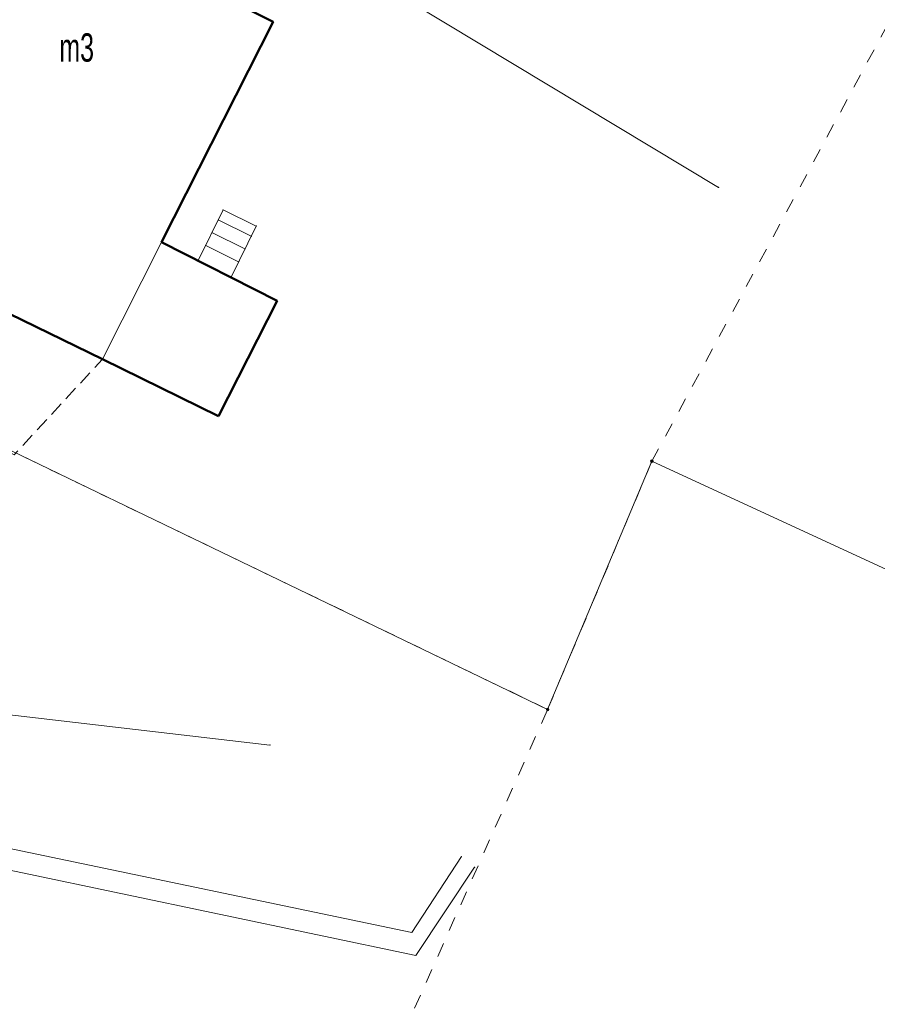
# Model space of a CAD drawing. Extents: x 6456700 to 6518119, y 5963420 to 5980059.
# Tile 154 of 256: x 6512221 to 6512251, y 5965812 to 5965846. Entities that reach past the tile are written whole.
import ezdxf
from ezdxf.enums import TextEntityAlignment as Align

# ---------------------------------------------------------------- set-up
doc = ezdxf.new("R2010")
doc.units = 0
doc.header["$MEASUREMENT"] = 0
doc.linetypes.add('L_0_03', pattern=[1, 0.5, -0.5])
doc.linetypes.add('L_0_5A', pattern=[0.75, 0.5, -0.25])
doc.layers.get('0').update_dxf_attribs({"color": 2, "linetype": 'CONTINUOUS', "lineweight": 5})
for name, color, linetype, lineweight in [('203_punkt_graniczny', 7, 'CONTINUOUS', 18), ('218_kontur_uzytku_gruntowego', 96, 'L_0_03', 18), ('219_dzialka_ewidencyjna', 7, 'CONTINUOUS', 18), ('312_budynek_ewidencyjny', 7, 'CONTINUOUS', 18), ('312_oznaczenie_budynku_ewidencyjnego_Atr117', 7, 'CONTINUOUS', 18), ('352_schody', 7, 'CONTINUOUS', 18), ('9mm Kreska ciągła', 252, 'CONTINUOUS', 9), ('chodnik', 7, 'CONTINUOUS', 18), ('inny_obiekt_trwale_zwiazany_z_budynkiem__powierzchnia_', 7, 'CONTINUOUS', 18), ('przewod_kanalizacyjny', 7, 'CONTINUOUS', 18), ('przewod_wodociagowy', 7, 'CONTINUOUS', 18)]:
    doc.layers.add(name, color=color, linetype=linetype, lineweight=lineweight)
doc.styles.get("Standard").update_dxf_attribs({"font": 'txt', "width": 0.75})

# ---------------------------------------------------------------- blocks, each defined once
blk = doc.blocks.new('mdcp_nowa')
at = {"layer": '203_punkt_graniczny', "linetype": 'Continuous', "lineweight": 18, "true_color": 0x000000}
for points in [[(6494974.12, 5982281.655, 1), (6494974.12, 5982281.745, 1)], [(6494970.44, 5982272.895, 1), (6494970.44, 5982272.985, 1)]]:
    blk.add_hatch(color=18, dxfattribs=at).paths.add_polyline_path(points)
at = {"layer": '203_punkt_graniczny', "color": 7, "linetype": 'Continuous', "lineweight": 18}
for centre in [(6494974.12, 5982281.7), (6494970.44, 5982272.94)]:
    blk.add_circle(centre, 0.045, dxfattribs=at)
at = {"layer": '203_punkt_graniczny'}
for p in [(6494974.12, 5982281.7), (6494970.44, 5982272.94)]:
    blk.add_point(p, dxfattribs=at)
at = {"layer": '218_kontur_uzytku_gruntowego', "lineweight": 18, "flags": 128}
for points in [[(6494974.12, 5982281.7), (6494990.07, 5982311.25)], [(6494970.44, 5982272.94), (6494939.67, 5982287.78)], [(6494970.44, 5982272.94), (6494974.12, 5982281.7)], [(6494960.46, 5982250.52), (6494970.44, 5982272.94)]]:
    blk.add_lwpolyline(points, dxfattribs=at)
at = {"layer": '218_kontur_uzytku_gruntowego'}
for p in [(6494974.12, 5982281.7), (6494974.12, 5982281.7), (6494970.44, 5982272.94), (6494970.44, 5982272.94), (6494970.44, 5982272.94), (6494970.44, 5982272.94)]:
    blk.add_point(p, dxfattribs=at)
at = {"layer": '219_dzialka_ewidencyjna', "color": 3, "linetype": 'Continuous', "lineweight": 18, "flags": 128}
for points in [[(6494939.67, 5982287.78), (6494970.44, 5982272.94)], [(6494970.44, 5982272.94), (6494974.12, 5982281.7)], [(6494974.12, 5982281.7), (6495004.663, 5982267.593)]]:
    blk.add_lwpolyline(points, dxfattribs=at)
at = {"layer": '219_dzialka_ewidencyjna', "color": 3}
for p in [(6494974.12, 5982281.7), (6494974.12, 5982281.7), (6494970.44, 5982272.94), (6494970.44, 5982272.94)]:
    blk.add_point(p, dxfattribs=at)
at = {"layer": '312_budynek_ewidencyjny', "color": 7, "linetype": 'Continuous', "lineweight": 50, "flags": 128}
for points in [[(6494952, 5982301.57), (6494960.76, 5982297.2)], [(6494960.76, 5982297.2), (6494956.82, 5982289.43)], [(6494956.82, 5982289.43), (6494960.89, 5982287.36)], [(6494954.73, 5982285.3), (6494950.02, 5982287.6)], [(6494960.89, 5982287.36), (6494958.82, 5982283.29)], [(6494958.82, 5982283.29), (6494954.73, 5982285.3)]]:
    blk.add_lwpolyline(points, dxfattribs=at)
at = {"layer": '312_budynek_ewidencyjny'}
for p in [(6494960.76, 5982297.2), (6494960.76, 5982297.2), (6494956.82, 5982289.43), (6494956.82, 5982289.43), (6494960.89, 5982287.36), (6494960.89, 5982287.36), (6494954.73, 5982285.3), (6494954.73, 5982285.3), (6494958.82, 5982283.29), (6494958.82, 5982283.29)]:
    blk.add_point(p, dxfattribs=at)
at = {"layer": '352_schody', "color": 7, "linetype": 'Continuous', "lineweight": 18, "flags": 128}
blk.add_lwpolyline([(6494958.11, 5982288.78), (6494958.99, 5982290.57), (6494960.16, 5982290), (6494959.27, 5982288.2)], close=True, dxfattribs=at)
for points in [[(6494959.981, 5982289.637), (6494958.815, 5982290.214)], [(6494959.759, 5982289.189), (6494958.594, 5982289.765)], [(6494959.537, 5982288.741), (6494958.374, 5982289.316)]]:
    blk.add_lwpolyline(points, dxfattribs=at)
at = {"layer": '352_schody'}
for p in [(6494958.99, 5982290.57), (6494958.99, 5982290.57), (6494958.815, 5982290.214), (6494960.16, 5982290), (6494960.16, 5982290), (6494958.594, 5982289.765), (6494959.981, 5982289.637), (6494958.374, 5982289.316), (6494959.759, 5982289.189), (6494958.11, 5982288.78), (6494958.11, 5982288.78), (6494959.537, 5982288.741), (6494959.27, 5982288.2), (6494959.27, 5982288.2)]:
    blk.add_point(p, dxfattribs=at)
at = {"layer": 'chodnik', "color": 7, "linetype": 'L_0_5A', "lineweight": 18, "flags": 128}
blk.add_lwpolyline([(6494946.4, 5982289.86), (6494950.14, 5982288.03), (6494950.02, 5982287.6), (6494954.73, 5982285.3), (6494951.62, 5982281.93), (6494939.62, 5982288.07), (6494941.77, 5982292.6)], close=True, dxfattribs=at)
at = {"layer": 'chodnik'}
blk.add_point((6494954.73, 5982285.3), dxfattribs=at)
at = {"layer": 'inny_obiekt_trwale_zwiazany_z_budynkiem__powierzchnia_', "color": 7, "linetype": 'Continuous', "lineweight": 18, "flags": 128}
blk.add_lwpolyline([(6494954.73, 5982285.3), (6494956.82, 5982289.43), (6494960.89, 5982287.36), (6494958.82, 5982283.29)], close=True, dxfattribs=at)
at = {"layer": 'inny_obiekt_trwale_zwiazany_z_budynkiem__powierzchnia_'}
for p in [(6494956.82, 5982289.43), (6494960.89, 5982287.36), (6494954.73, 5982285.3), (6494958.82, 5982283.29)]:
    blk.add_point(p, dxfattribs=at)
at = {"layer": 'przewod_kanalizacyjny', "color": 34, "linetype": 'Continuous', "lineweight": 18, "flags": 128}
for points in [[(6494945.64, 5982309.15), (6494958.35, 5982302.27), (6494976.47, 5982291.36)], [(6494967.86, 5982267.37), (6494965.79, 5982264.26), (6494927.61, 5982272.28)]]:
    blk.add_lwpolyline(points, dxfattribs=at)
at = {"layer": 'przewod_kanalizacyjny'}
for p in [(6494976.47, 5982291.36), (6494967.86, 5982267.37), (6494965.79, 5982264.26)]:
    blk.add_point(p, dxfattribs=at)
at = {"layer": 'przewod_wodociagowy', "color": 5, "linetype": 'Continuous', "lineweight": 18, "flags": 128}
for points in [[(6494960.64, 5982271.68), (6494933.7, 5982274.82), (6494925.4, 5982277.43), (6494915.4, 5982282.06), (6494913.73, 5982282.44)], [(6494967.4, 5982267.75), (6494965.65, 5982265.07), (6494928.59, 5982272.81)]]:
    blk.add_lwpolyline(points, dxfattribs=at)
at = {"layer": 'przewod_wodociagowy'}
for p in [(6494960.64, 5982271.68), (6494967.4, 5982267.75), (6494965.65, 5982265.07)]:
    blk.add_point(p, dxfattribs=at)
at = {"layer": '312_oznaczenie_budynku_ewidencyjnego_Atr117', "color": 7, "lineweight": 20, "width": 0.66}
blk.add_text('m3', height=1, dxfattribs=at).set_placement((6494953.207, 5982296.8), align=Align.TOP_LEFT)

msp = doc.modelspace()

# ---------------------------------------------------------------- block references
at = {"linetype": 'ByBlock'}
msp.add_blockref('mdcp_nowa', (17268.786, -16450.998), dxfattribs=at)

# ---------------------------------------------------------------- next in the draw order: hatches: boundary and pattern name
at = {"layer": '9mm Kreska ciągła'}
h = msp.add_hatch(dxfattribs=at)
h.set_pattern_fill('SAND_AND_LIME', color=4, scale=0.1)
h.set_pattern_definition([(37.5, (6512163.41104, 5965706.02106), (-0.006803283, 0.208096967), [0, -0.16416, 0, -0.1836, 0, -0.1755]), (7.5, (6512163.41104, 5965706.02106), (0.19113588, 0.30479178), [0, -0.08856, 0, -0.14796, 0, -0.0567]), (-32.5, (6512163.2782, 5965706.02106), (0.33632732, 0.00061118), [0, -0.054, 0, -0.1944, 0, -0.2538]), (-42.5, (6512163.2782, 5965706.02106), (0.32466167, 0.09478896), [0, -0.027, 0, -0.12744, 0, -0.1458])])
edge = h.paths.add_edge_path()
edge.add_line((6512494.454, 5966351.121), (6512492.815, 5966327.914))
edge.add_arc((6512641.445, 5966317.419), 149, 175.96099, 178.25385)
edge.add_line((6512492.514, 5966321.96), (6512491.933, 5966302.891))
edge.add_arc((6512440.957, 5966304.445), 51, 348.133, 358.2538, ccw=False)
edge.add_line((6512490.867, 5966293.957), (6512486.741, 5966274.321))
edge.add_arc((6512500.441, 5966271.442), 14, 168.133, 189.6608)
edge.add_line((6512486.64, 5966269.093), (6512490.395, 5966247.035))
edge.add_line((6512490.395, 5966247.035), (6512490.607, 5966245.791))
edge.add_arc((6512474.833, 5966243.106), 16, 357.4133, 369.6608, ccw=False)
edge.add_line((6512490.817, 5966242.384), (6512490.724, 5966240.322))
edge.add_arc((6512474.74, 5966241.044), 16, 304.6947, 357.4133, ccw=False)
edge.add_line((6512483.848, 5966227.889), (6512479.157, 5966224.642))
edge.add_arc((6512563.968, 5966102.134), 149, 124.69475, 128.17467)
edge.add_line((6512471.877, 5966219.268), (6512459.798, 5966209.771))
edge.add_arc((6512468.451, 5966198.766), 14, 128.1747, 146.5283)
edge.add_line((6512456.773, 5966206.487), (6512454.137, 5966202.499))
edge.add_arc((6512536.718, 5966147.898), 99, 146.52826, 150.19331)
edge.add_line((6512450.815, 5966197.109), (6512447.264, 5966190.909))
edge.add_arc((6512533.167, 5966141.699), 99, 150.19331, 155.56334)
edge.add_line((6512443.035, 5966182.654), (6512432.867, 5966160.275))
edge.add_arc((6512409.196, 5966171.031), 26, 321.1758, 335.5633, ccw=False)
edge.add_line((6512429.452, 5966154.731), (6512421.621, 5966145))
edge.add_arc((6512409.156, 5966155.031), 16, 309.5931, 321.1758, ccw=False)
edge.add_line((6512419.353, 5966142.701), (6512410.592, 5966135.455))
edge.add_arc((6512400.395, 5966147.785), 16, 291.7201, 309.5931, ccw=False)
edge.add_line((6512406.316, 5966132.921), (6512399.28, 5966130.118))
edge.add_arc((6512417.414, 5966084.597), 49, 111.7201, 118.6787)
edge.add_line((6512393.899, 5966127.586), (6512378.766, 5966119.308))
edge.add_arc((6512390.283, 5966098.252), 24, 118.6787, 130.9764)
edge.add_line((6512374.545, 5966116.372), (6512369.458, 5966111.954))
edge.add_arc((6512385.196, 5966093.834), 24, 130.9764, 144.2474)
edge.add_line((6512365.719, 5966107.857), (6512360.498, 5966100.604))
edge.add_arc((6512392.148, 5966077.817), 39, 144.2474, 151.7186)
edge.add_line((6512357.804, 5966096.296), (6512346.179, 5966074.69))
edge.add_arc((6512310.073, 5966094.116), 41, 323.54, 331.7186, ccw=False)
edge.add_line((6512343.048, 5966069.751), (6512332.977, 5966056.12))
edge.add_arc((6512291.959, 5966086.427), 51, 314.8687, 323.54, ccw=False)
edge.add_line((6512327.939, 5966050.283), (6512325.436, 5966047.791))
edge.add_arc((6512381.169, 5965991.802), 79, 134.86874, 142.03498)
edge.add_line((6512318.887, 5966040.401), (6512317.812, 5966039.024))
edge.add_arc((6512348.559, 5966015.032), 39, 142.035, 151.9019)
edge.add_line((6512314.155, 5966033.4), (6512307.014, 5966020.024))
edge.add_arc((6512085.596, 5966138.241), 251, 330.1315, 331.90193, ccw=False)
edge.add_line((6512303.256, 5966013.24), (6512293.172, 5965995.681))
edge.add_arc((6512509.097, 5965871.676), 249, 150.1315, 153.31422)
edge.add_line((6512286.62, 5965983.501), (6512270.802, 5965952.031))
edge.add_arc((6512493.279, 5965840.205), 249, 153.31422, 155.41165)
edge.add_line((6512266.858, 5965943.813), (6512249.846, 5965906.636))
edge.add_arc((6512203.471, 5965927.857), 51, 325.4005, 335.4117, ccw=False)
edge.add_line((6512245.451, 5965898.897), (6512232.463, 5965880.07))
edge.add_arc((6512313.954, 5965823.854), 99, 145.40047, 150.15364)
edge.add_line((6512228.085, 5965873.124), (6512213.877, 5965848.362))
edge.add_arc((6512299.746, 5965799.092), 99, 150.15364, 156.12969)
edge.add_line((6512209.214, 5965839.154), (6512198.858, 5965815.752))
edge.add_arc((6512518.006, 5965674.523), 349, 156.12969, 156.8073)
edge.add_line((6512197.211, 5965811.968), (6512194.929, 5965806.643))
edge.add_arc((6512331.888, 5965747.963), 149, 156.8073, 160.58951)
edge.add_line((6512191.357, 5965797.481), (6512178.615, 5965761.319))
edge.add_arc((6511941.881, 5965844.735), 251, 339.22463, 340.58951, ccw=False)
edge.add_line((6512176.561, 5965755.704), (6512169.456, 5965736.976))
edge.add_arc((6512195.168, 5965727.222), 27.5, 159.2246, 216.7393)
edge.add_line((6512173.13, 5965710.772), (6512174.444, 5965709.012))
edge.add_line((6512174.444, 5965709.012), (6512170.437, 5965706.021))
edge.add_line((6512170.437, 5965706.021), (6512164.212, 5965719.71))
edge.add_arc((6512161.212, 5965719.741), 3, 359.4073, 370.8714)
edge.add_arc((6512205.039, 5965728.159), 41.628, 165.2606, 190.8714, ccw=False)
edge.add_line((6512164.781, 5965738.75), (6512171.886, 5965757.477))
edge.add_arc((6511941.881, 5965844.735), 246, 339.22463, 340.58951)
edge.add_line((6512173.899, 5965762.981), (6512186.641, 5965799.143))
edge.add_arc((6512331.888, 5965747.963), 154, 156.8073, 160.58951, ccw=False)
edge.add_line((6512190.333, 5965808.612), (6512192.615, 5965813.937))
edge.add_arc((6512518.006, 5965674.523), 354, 156.12969, 156.8073, ccw=False)
edge.add_line((6512194.286, 5965817.775), (6512204.642, 5965841.178))
edge.add_arc((6512299.746, 5965799.092), 104, 150.15364, 156.12969, ccw=False)
edge.add_line((6512209.541, 5965850.851), (6512223.749, 5965875.613))
edge.add_arc((6512313.954, 5965823.854), 104, 145.40047, 150.15364, ccw=False)
edge.add_line((6512228.348, 5965882.91), (6512241.335, 5965901.737))
edge.add_arc((6512203.471, 5965927.857), 46, 325.4005, 335.4117)
edge.add_line((6512245.3, 5965908.717), (6512262.312, 5965945.894))
edge.add_arc((6512493.279, 5965840.205), 254, 153.31422, 155.41165, ccw=False)
edge.add_line((6512266.334, 5965954.276), (6512282.153, 5965985.747))
edge.add_arc((6512509.097, 5965871.676), 254, 150.1315, 153.31422, ccw=False)
edge.add_line((6512288.836, 5965998.171), (6512298.92, 5966015.73))
edge.add_arc((6512085.596, 5966138.241), 246, 330.1315, 331.90193)
edge.add_line((6512302.603, 5966022.379), (6512309.745, 5966035.755))
edge.add_arc((6512348.559, 5966015.032), 44, 142.035, 151.9019, ccw=False)
edge.add_line((6512313.87, 5966042.1), (6512314.945, 5966043.477))
edge.add_arc((6512381.169, 5965991.802), 84, 134.86874, 142.03498, ccw=False)
edge.add_line((6512321.909, 5966051.335), (6512324.411, 5966053.826))
edge.add_arc((6512291.959, 5966086.427), 46, 314.8687, 323.54)
edge.add_line((6512328.955, 5966059.091), (6512339.027, 5966072.722))
edge.add_arc((6512310.073, 5966094.116), 36, 323.54, 331.7186)
edge.add_line((6512341.776, 5966077.059), (6512353.4, 5966098.665))
edge.add_arc((6512392.148, 5966077.817), 44, 144.2474, 151.7186, ccw=False)
edge.add_line((6512356.44, 5966103.526), (6512361.662, 5966110.778))
edge.add_arc((6512385.196, 5966093.834), 29, 130.9764, 144.2474, ccw=False)
edge.add_line((6512366.18, 5966115.728), (6512371.267, 5966120.147))
edge.add_arc((6512390.283, 5966098.252), 29, 118.6787, 130.9764, ccw=False)
edge.add_line((6512376.366, 5966123.695), (6512391.499, 5966131.972))
edge.add_arc((6512417.414, 5966084.597), 54, 111.7201, 118.6787, ccw=False)
edge.add_line((6512397.43, 5966134.763), (6512404.466, 5966137.566))
edge.add_arc((6512400.395, 5966147.785), 11, 291.7201, 309.5931)
edge.add_line((6512407.405, 5966139.308), (6512409.544, 5966141.077))
edge.add_line((6512409.544, 5966141.077), (6512412.36, 5966140.811))
edge.add_line((6512412.36, 5966140.811), (6512417.441, 5966145.013))
edge.add_arc((6512409.156, 5966155.031), 13, 309.5931, 321.1758)
edge.add_line((6512419.284, 5966146.881), (6512427.115, 5966156.612))
edge.add_arc((6512409.196, 5966171.031), 23, 321.1758, 335.5633)
edge.add_line((6512430.135, 5966161.516), (6512434.645, 5966171.44))
edge.add_line((6512434.645, 5966171.44), (6512440.928, 5966185.268))
edge.add_line((6512440.928, 5966185.268), (6512439.963, 5966187.841))
edge.add_arc((6512668.213, 5966069.673), 257.025, 151.22581, 152.62894, ccw=False)
edge.add_line((6512442.925, 5966193.394), (6512446.477, 5966199.594))
edge.add_arc((6512536.718, 5966147.898), 104, 146.52826, 150.19331, ccw=False)
edge.add_line((6512449.966, 5966205.257), (6512452.602, 5966209.244))
edge.add_arc((6512468.451, 5966198.766), 19, 128.1747, 146.5283, ccw=False)
edge.add_line((6512456.708, 5966213.702), (6512468.787, 5966223.198))
edge.add_arc((6512563.968, 5966102.134), 154, 124.69475, 128.17467, ccw=False)
edge.add_line((6512476.311, 5966228.753), (6512481.002, 5966232))
edge.add_arc((6512474.74, 5966241.044), 11, 304.6947, 357.4133)
edge.add_line((6512485.729, 5966240.548), (6512485.822, 5966242.609))
edge.add_arc((6512474.833, 5966243.106), 11, 357.4133, 369.6608)
edge.add_line((6512485.677, 5966244.952), (6512485.4, 5966246.584))
edge.add_line((6512485.4, 5966246.584), (6512485.465, 5966247.035))
edge.add_line((6512485.465, 5966247.035), (6512481.305, 5966271.715))
edge.add_line((6512481.305, 5966271.715), (6512486.925, 5966298.805))
edge.add_line((6512486.925, 5966298.805), (6512487.695, 5966325.335))
edge.add_line((6512487.695, 5966325.335), (6512488.895, 5966340.485))
edge.add_line((6512488.895, 5966340.485), (6512488.714, 5966340.814))
edge.add_line((6512488.714, 5966340.814), (6512489.699, 5966354.77))
edge.add_line((6512489.699, 5966354.77), (6512494.454, 5966351.121))

doc.saveas('drawing.dxf')
